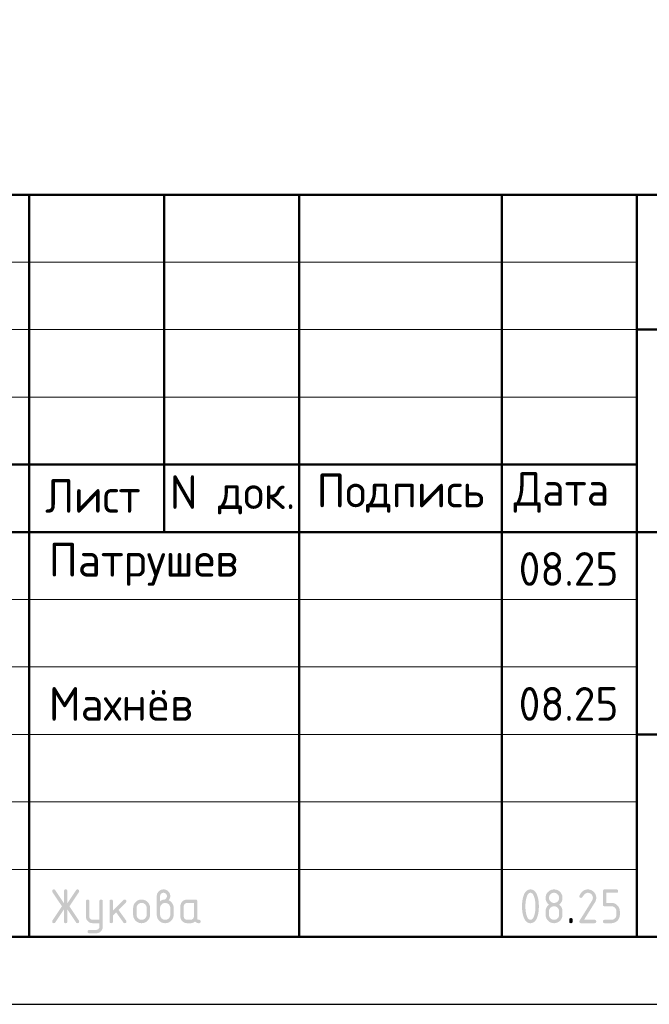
# Model space of a CAD drawing. Header units: millimetres. Extents: x 0 to 42000, y -59 to 29700.
# Tile 7 of 17: x 24931 to 29593, y 0 to 7297. Entities that reach past the tile are written whole.
import ezdxf

# ---------------------------------------------------------------- set-up
doc = ezdxf.new("R2010")
doc.units = ezdxf.units.MM
doc.layers.add('Standard', color=7, linetype='Continuous', lineweight=25)
doc.styles.add('ISOCPEUR', font='txt')

msp = doc.modelspace()

# ---------------------------------------------------------------- hatches: boundary and pattern name
at = {"layer": 'Standard', "linetype": 'Continuous', "lineweight": 25, "transparency": 33554687}
for points in [[(25258.5, 703.7), (25194, 606.8), (25193.1, 605.4), (25192, 604.4), (25190.9, 603.4), (25189.5, 602.7), (25188.2, 602), (25186.7, 601.6), (25185.1, 601.3), (25183.4, 601.3), (25181.8, 601.3), (25180.5, 601.5), (25179.1, 601.7), (25178, 602.1), (25176.8, 602.5), (25175.9, 603.1), (25174.9, 603.7), (25174.1, 604.5), (25173.4, 605.4), (25172.8, 606.4), (25172.2, 607.4), (25171.8, 608.6), (25171.4, 609.9), (25171.3, 611.3), (25171.1, 612.7), (25171.1, 614.3), (25171.1, 616), (25171.6, 617.6), (25172.1, 619.2), (25173.1, 620.8), (25243.4, 726.2), (25173.1, 831.6), (25172.1, 833.2), (25171.6, 834.9), (25171.1, 836.5), (25171.1, 838.2), (25171.1, 839.9), (25171.3, 841.3), (25171.5, 842.7), (25171.8, 843.9), (25172.2, 845.2), (25172.8, 846.2), (25173.4, 847.2), (25174.2, 848), (25175, 848.8), (25175.9, 849.4), (25176.9, 850.1), (25178.1, 850.5), (25179.3, 850.9), (25180.6, 851.1), (25182, 851.3), (25183.6, 851.3), (25185.2, 851.3), (25186.7, 850.9), (25188.2, 850.6), (25189.5, 849.9), (25190.8, 849.2), (25191.9, 848.1), (25193, 847), (25194, 845.6), (25258.5, 748.9), (25258.5, 838.8), (25258.5, 840.3), (25258.7, 841.7), (25258.9, 843.1), (25259.3, 844.3), (25259.7, 845.4), (25260.3, 846.4), (25260.9, 847.4), (25261.7, 848.2), (25262.5, 848.9), (25263.4, 849.5), (25264.4, 850.1), (25265.6, 850.5), (25266.8, 850.9), (25268.1, 851.1), (25269.5, 851.3), (25271.1, 851.3), (25272.6, 851.3), (25274, 851.1), (25275.4, 850.9), (25276.5, 850.5), (25277.7, 850.1), (25278.7, 849.5), (25279.7, 848.9), (25280.5, 848.2), (25281.2, 847.4), (25281.8, 846.4), (25282.4, 845.4), (25282.8, 844.3), (25283.2, 843.1), (25283.4, 841.7), (25283.6, 840.3), (25283.6, 838.8), (25283.6, 748.9), (25348.1, 845.6), (25349.1, 847), (25350.2, 848.1), (25351.4, 849.2), (25352.7, 849.9), (25354, 850.6), (25355.5, 850.9), (25357, 851.3), (25358.7, 851.3), (25360, 851.3), (25361.2, 851), (25362.4, 850.8), (25363.5, 850.3), (25364.6, 849.9), (25365.6, 849.2), (25366.6, 848.4), (25367.5, 847.5), (25368.4, 846.6), (25369, 845.5), (25369.7, 844.5), (25370.2, 843.4), (25370.6, 842.3), (25370.8, 841.1), (25371.1, 839.9), (25371.1, 838.6), (25371.1, 836.7), (25370.5, 835), (25370, 833.2), (25369, 831.6), (25298.7, 726.2), (25369, 620.8), (25370, 619.2), (25370.5, 617.5), (25371.1, 615.8), (25371.1, 614), (25371.1, 612.7), (25370.8, 611.5), (25370.6, 610.3), (25370.2, 609.2), (25369.7, 608.1), (25369.1, 607), (25368.4, 606), (25367.5, 605.1), (25366.7, 604.1), (25365.7, 603.4), (25364.7, 602.7), (25363.6, 602.2), (25362.6, 601.8), (25361.4, 601.5), (25360.2, 601.3), (25358.9, 601.3), (25357.1, 601.3), (25355.6, 601.6), (25354, 602), (25352.6, 602.7), (25351.3, 603.4), (25350.2, 604.4), (25349, 605.4), (25348.1, 606.8), (25283.6, 703.7), (25283.6, 613.8), (25283.6, 612.2), (25283.4, 610.8), (25283.2, 609.5), (25282.8, 608.3), (25282.4, 607.1), (25281.8, 606.2), (25281.2, 605.2), (25280.5, 604.4), (25279.7, 603.6), (25278.7, 603), (25277.7, 602.5), (25276.5, 602.1), (25275.4, 601.7), (25274, 601.5), (25272.6, 601.3), (25271.1, 601.3), (25269.5, 601.3), (25268.1, 601.5), (25266.8, 601.7), (25265.6, 602.1), (25264.4, 602.5), (25263.4, 603), (25262.5, 603.6), (25261.7, 604.4), (25260.9, 605.2), (25260.3, 606.2), (25259.7, 607.1), (25259.3, 608.3), (25258.9, 609.5), (25258.7, 610.8), (25258.5, 612.2), (25258.5, 613.8)], [(29137.2, 851.3), (29140.4, 851.3), (29143.5, 851), (29146.6, 850.7), (29149.7, 850.1), (29152.7, 849.6), (29155.5, 848.7), (29158.4, 847.9), (29161.2, 846.7), (29164, 845.6), (29166.6, 844.2), (29169.2, 842.7), (29171.8, 841), (29174.3, 839.3), (29176.7, 837.3), (29179.1, 835.3), (29181.4, 833), (29183.6, 830.7), (29185.7, 828.3), (29187.6, 825.9), (29189.4, 823.4), (29191.1, 820.9), (29192.5, 818.2), (29193.9, 815.6), (29195.1, 812.8), (29196.2, 810.1), (29197.1, 807.2), (29197.9, 804.3), (29198.5, 801.3), (29199.1, 798.3), (29199.4, 795.2), (29199.6, 792), (29199.6, 788.8), (29199.6, 784.4), (29198.9, 779.9), (29198.2, 775.4), (29196.8, 770.9), (29195.4, 766.4), (29193.2, 761.9), (29191.1, 757.4), (29188.3, 752.8), (29109.5, 626.3), (29187.2, 626.3), (29188.7, 626.3), (29190.1, 626.1), (29191.4, 625.9), (29192.6, 625.6), (29193.8, 625.2), (29194.8, 624.6), (29195.7, 624), (29196.5, 623.2), (29197.3, 622.4), (29197.9, 621.4), (29198.5, 620.5), (29198.9, 619.3), (29199.2, 618.1), (29199.4, 616.7), (29199.6, 615.4), (29199.6, 613.8), (29199.6, 612.2), (29199.4, 610.9), (29199.2, 609.5), (29198.9, 608.3), (29198.5, 607.2), (29197.9, 606.2), (29197.3, 605.2), (29196.5, 604.4), (29195.7, 603.6), (29194.8, 603), (29193.8, 602.5), (29192.6, 602.1), (29191.4, 601.7), (29190.1, 601.5), (29188.7, 601.3), (29187.2, 601.3), (29087.2, 601.3), (29085.6, 601.3), (29084.2, 601.5), (29082.9, 601.7), (29081.7, 602.1), (29080.5, 602.5), (29079.6, 603), (29078.6, 603.6), (29077.8, 604.4), (29077, 605.2), (29076.4, 606.2), (29075.9, 607.1), (29075.5, 608.3), (29075.1, 609.5), (29074.9, 610.9), (29074.7, 612.2), (29074.7, 613.8), (29074.7, 615.7), (29075.2, 617.5), (29075.7, 619.3), (29076.8, 621), (29168.4, 768.1), (29170, 770.6), (29171.1, 773.2), (29172.3, 775.7), (29173.1, 778.3), (29173.9, 780.9), (29174.3, 783.5), (29174.7, 786.1), (29174.7, 788.7), (29174.7, 792.6), (29174, 796.2), (29173.3, 799.8), (29171.9, 803.1), (29170.5, 806.4), (29168.5, 809.5), (29166.4, 812.5), (29163.7, 815.3), (29160.9, 818), (29157.9, 820.1), (29154.9, 822.1), (29151.6, 823.5), (29148.2, 824.9), (29144.6, 825.6), (29141, 826.2), (29137.2, 826.2), (29134.5, 826.2), (29131.9, 825.8), (29129.3, 825.3), (29126.8, 824.3), (29124.2, 823.3), (29121.7, 821.8), (29119.2, 820.3), (29116.8, 818.4), (29114.3, 816.4), (29111.9, 814), (29109.5, 811.5), (29107.2, 808.6), (29104.8, 805.6), (29102.5, 802.2), (29100.2, 798.7), (29098, 794.8), (29097.1, 793.3), (29096, 792.2), (29094.9, 791), (29093.6, 790.3), (29092.2, 789.5), (29090.6, 789.1), (29089, 788.8), (29087.2, 788.8), (29085.6, 788.8), (29084.2, 789), (29082.9, 789.1), (29081.7, 789.5), (29080.5, 789.9), (29079.6, 790.5), (29078.6, 791.1), (29077.8, 791.9), (29077, 792.7), (29076.4, 793.6), (29075.9, 794.6), (29075.5, 795.8), (29075.1, 797), (29074.9, 798.3), (29074.7, 799.7), (29074.7, 801.2), (29074.7, 802.7), (29075, 803.9), (29075.3, 805.2), (29075.8, 806.4), (29078.7, 812), (29081.9, 816.9), (29085, 821.8), (29088.4, 826), (29091.8, 830.2), (29095.4, 833.7), (29099, 837.2), (29102.8, 840.1), (29106.6, 842.9), (29110.7, 845), (29114.8, 847.1), (29119.1, 848.5), (29123.4, 849.9), (29127.9, 850.6), (29132.4, 851.3)], [(29249.6, 738.8), (29249.6, 838.8), (29249.6, 840.4), (29249.8, 841.7), (29250, 843.1), (29250.4, 844.3), (29250.8, 845.4), (29251.3, 846.4), (29251.9, 847.4), (29252.7, 848.2), (29253.5, 848.9), (29254.5, 849.5), (29255.4, 850.1), (29256.6, 850.5), (29257.8, 850.9), (29259.1, 851.1), (29260.5, 851.3), (29262.1, 851.3), (29349.3, 851.3), (29350.9, 851.3), (29352.2, 851.1), (29353.6, 850.9), (29354.8, 850.5), (29356, 850.1), (29356.9, 849.5), (29357.9, 848.9), (29358.7, 848.2), (29359.5, 847.4), (29360.1, 846.4), (29360.6, 845.4), (29361, 844.2), (29361.4, 843.1), (29361.6, 841.7), (29361.8, 840.3), (29361.8, 838.8), (29361.8, 837.2), (29361.6, 835.8), (29361.4, 834.5), (29361, 833.3), (29360.6, 832.1), (29360.1, 831.1), (29359.5, 830.2), (29358.7, 829.4), (29357.9, 828.6), (29356.9, 828), (29356, 827.4), (29354.8, 827), (29353.6, 826.6), (29352.2, 826.4), (29350.9, 826.2), (29349.3, 826.2), (29274.6, 826.2), (29274.6, 751.3), (29312, 751.3), (29315.3, 751.3), (29318.4, 751), (29321.5, 750.8), (29324.5, 750.2), (29327.5, 749.6), (29330.4, 748.8), (29333.2, 747.9), (29336, 746.7), (29338.8, 745.6), (29341.4, 744.2), (29344, 742.7), (29346.6, 741), (29349.1, 739.3), (29351.5, 737.3), (29353.9, 735.3), (29356.1, 733), (29358.4, 730.7), (29360.4, 728.2), (29362.4, 725.8), (29364.1, 723.3), (29365.8, 720.8), (29367.2, 718.1), (29368.7, 715.5), (29369.8, 712.7), (29370.9, 710), (29371.8, 707.1), (29372.7, 704.2), (29373.2, 701.2), (29373.8, 698.2), (29374.1, 695.1), (29374.4, 692), (29374.4, 688.8), (29374.4, 663.8), (29374.4, 660.6), (29374.1, 657.4), (29373.8, 654.3), (29373.2, 651.3), (29372.6, 648.3), (29371.8, 645.4), (29370.9, 642.5), (29369.8, 639.8), (29368.6, 637), (29367.2, 634.4), (29365.8, 631.7), (29364.1, 629.2), (29362.3, 626.7), (29360.3, 624.3), (29358.3, 621.9), (29356, 619.6), (29353.7, 617.3), (29351.3, 615.3), (29348.9, 613.3), (29346.4, 611.6), (29343.9, 609.9), (29341.2, 608.4), (29338.6, 607), (29335.9, 605.9), (29333.1, 604.7), (29330.2, 603.9), (29327.4, 603), (29324.4, 602.4), (29321.4, 601.9), (29318.3, 601.6), (29315.2, 601.3), (29312, 601.3), (29262.1, 601.3), (29260.5, 601.3), (29259.1, 601.5), (29257.8, 601.7), (29256.6, 602.1), (29255.4, 602.5), (29254.5, 603), (29253.5, 603.6), (29252.7, 604.4), (29251.9, 605.2), (29251.3, 606.2), (29250.8, 607.2), (29250.4, 608.3), (29250, 609.5), (29249.8, 610.9), (29249.6, 612.2), (29249.6, 613.8), (29249.6, 615.4), (29249.8, 616.7), (29250, 618.1), (29250.4, 619.3), (29250.8, 620.5), (29251.3, 621.4), (29251.9, 622.4), (29252.7, 623.2), (29253.5, 624), (29254.5, 624.6), (29255.4, 625.2), (29256.6, 625.6), (29257.8, 625.9), (29259.1, 626.1), (29260.5, 626.3), (29262.1, 626.3), (29311.9, 626.3), (29315.8, 626.3), (29319.5, 627), (29323.1, 627.7), (29326.4, 629.1), (29329.7, 630.4), (29332.7, 632.5), (29335.7, 634.5), (29338.5, 637.2), (29341.2, 639.9), (29343.2, 643), (29345.2, 646), (29346.6, 649.3), (29348, 652.6), (29348.6, 656.3), (29349.3, 659.9), (29349.3, 663.8), (29349.3, 688.8), (29349.3, 692.7), (29348.6, 696.3), (29347.9, 699.9), (29346.6, 703.2), (29345.2, 706.5), (29343.2, 709.5), (29341.1, 712.6), (29338.4, 715.3), (29335.6, 718), (29332.6, 720.1), (29329.6, 722.2), (29326.3, 723.5), (29323, 724.9), (29319.4, 725.6), (29315.8, 726.3), (29311.9, 726.3), (29262.1, 726.3), (29260.5, 726.3), (29259.1, 726.5), (29257.8, 726.7), (29256.6, 727.1), (29255.4, 727.5), (29254.5, 728), (29253.5, 728.6), (29252.7, 729.4), (29251.9, 730.2), (29251.3, 731.2), (29250.8, 732.1), (29250.4, 733.3), (29250, 734.5), (29249.8, 735.9), (29249.6, 737.2)], [(25520.8, 576), (25520.8, 601.3), (25471, 601.3), (25468.3, 601.3), (25465.8, 601.5), (25463.3, 601.7), (25460.9, 602.2), (25458.5, 602.7), (25456.2, 603.3), (25453.8, 604), (25451.6, 604.9), (25449.4, 605.8), (25447.3, 607), (25445.2, 608.1), (25443.2, 609.5), (25441.2, 610.8), (25439.3, 612.4), (25437.4, 614), (25435.6, 615.9), (25433.8, 617.7), (25432.2, 619.6), (25430.6, 621.5), (25429.2, 623.5), (25427.9, 625.6), (25426.8, 627.7), (25425.6, 629.8), (25424.7, 632), (25423.8, 634.2), (25423.1, 636.5), (25422.5, 638.8), (25422, 641.2), (25421.6, 643.6), (25421.3, 646.1), (25421.1, 648.6), (25421.1, 651.2), (25421.1, 763.7), (25421.1, 765.2), (25421.3, 766.6), (25421.5, 767.9), (25421.9, 769.1), (25422.3, 770.3), (25422.9, 771.3), (25423.5, 772.2), (25424.2, 773), (25425, 773.8), (25426, 774.4), (25427, 775), (25428.1, 775.4), (25429.3, 775.8), (25430.7, 775.9), (25432.1, 776.1), (25433.6, 776.1), (25435.2, 776.1), (25436.6, 775.9), (25437.9, 775.8), (25439.1, 775.4), (25440.3, 775), (25441.3, 774.4), (25442.2, 773.8), (25443, 773), (25443.8, 772.2), (25444.4, 771.3), (25445, 770.3), (25445.4, 769.1), (25445.8, 768), (25446, 766.6), (25446.2, 765.2), (25446.2, 763.7), (25446.2, 651.3), (25446.2, 648.8), (25446.6, 646.4), (25447.1, 644), (25448, 641.8), (25448.9, 639.6), (25450.3, 637.6), (25451.7, 635.6), (25453.5, 633.7), (25455.3, 631.9), (25457.4, 630.5), (25459.4, 629.1), (25461.6, 628.2), (25463.8, 627.3), (25466.1, 626.8), (25468.5, 626.3), (25471, 626.3), (25520.8, 626.3), (25520.8, 763.7), (25520.8, 765.2), (25521, 766.6), (25521.2, 768), (25521.6, 769.1), (25522, 770.3), (25522.6, 771.3), (25523.2, 772.2), (25524, 773), (25524.7, 773.8), (25525.7, 774.4), (25526.7, 775), (25527.9, 775.4), (25529, 775.8), (25530.4, 775.9), (25531.8, 776.1), (25533.4, 776.1), (25534.9, 776.1), (25536.3, 775.9), (25537.7, 775.8), (25538.8, 775.4), (25540, 775), (25541, 774.4), (25542, 773.8), (25542.7, 773), (25543.5, 772.2), (25544.1, 771.3), (25544.7, 770.3), (25545.1, 769.1), (25545.5, 768), (25545.7, 766.6), (25545.9, 765.2), (25545.9, 763.7), (25545.9, 576.3), (25545.9, 573.7), (25545.7, 571.2), (25545.4, 568.7), (25545, 566.3), (25544.5, 563.9), (25543.9, 561.6), (25543.2, 559.3), (25542.3, 557.1), (25541.4, 554.9), (25540.3, 552.8), (25539.2, 550.6), (25537.9, 548.6), (25536.5, 546.6), (25535, 544.7), (25533.4, 542.8), (25531.6, 540.9), (25529.8, 539.1), (25528, 537.5), (25526.1, 535.9), (25524.1, 534.6), (25522.1, 533.2), (25520, 532.1), (25517.9, 530.9), (25515.7, 530), (25513.5, 529.1), (25511.2, 528.4), (25509, 527.7), (25506.6, 527.3), (25504.2, 526.8), (25501.7, 526.6), (25499.2, 526.4), (25496.6, 526.4), (25446.2, 526.4), (25444.6, 526.4), (25443.2, 526.6), (25441.9, 526.8), (25440.7, 527.2), (25439.5, 527.6), (25438.5, 528.1), (25437.6, 528.7), (25436.8, 529.5), (25436, 530.3), (25435.4, 531.3), (25434.8, 532.3), (25434.4, 533.4), (25434, 534.6), (25433.9, 536), (25433.7, 537.3), (25433.7, 538.9), (25433.7, 540.1), (25433.9, 541.3), (25434.1, 542.5), (25434.6, 543.5), (25435.1, 544.6), (25435.8, 545.7), (25436.5, 546.7), (25437.4, 547.6), (25438.4, 548.6), (25439.4, 549.3), (25440.4, 550), (25441.5, 550.5), (25442.6, 551), (25443.8, 551.2), (25444.9, 551.4), (25446.2, 551.4), (25495.9, 551.4), (25498.6, 551.4), (25501, 551.9), (25503.4, 552.3), (25505.7, 553.2), (25507.9, 554), (25509.9, 555.4), (25511.9, 556.7), (25513.7, 558.4), (25515.5, 560.2), (25516.8, 562.1), (25518.1, 564.1), (25519, 566.3), (25519.9, 568.5), (25520.4, 570.9), (25520.8, 573.3)], [(25621, 694), (25699.6, 772.6), (25700.5, 773.4), (25701.5, 774.1), (25702.5, 774.8), (25703.6, 775.2), (25704.7, 775.7), (25705.9, 775.9), (25707.2, 776.1), (25708.5, 776.1), (25710, 776.1), (25711.4, 775.9), (25712.8, 775.8), (25714, 775.4), (25715.1, 775), (25716.1, 774.4), (25717.1, 773.8), (25717.9, 773), (25718.6, 772.2), (25719.2, 771.3), (25719.8, 770.3), (25720.2, 769.1), (25720.6, 767.9), (25720.8, 766.6), (25721, 765.2), (25721, 763.7), (25721, 762.4), (25720.8, 761.3), (25720.5, 760.1), (25720, 759), (25719.6, 757.9), (25718.8, 756.9), (25718.1, 755.9), (25717.2, 754.9), (25662.3, 700.1), (25718.5, 621), (25719.8, 619.3), (25720.4, 617.4), (25721, 615.6), (25721, 613.6), (25721, 612.1), (25720.8, 610.7), (25720.6, 609.4), (25720.2, 608.2), (25719.8, 607), (25719.2, 606.1), (25718.6, 605.1), (25717.9, 604.4), (25717.1, 603.6), (25716.1, 603), (25715.1, 602.4), (25714, 602.1), (25712.8, 601.7), (25711.4, 601.5), (25710, 601.3), (25708.5, 601.3), (25706.8, 601.3), (25705.3, 601.6), (25703.9, 601.9), (25702.6, 602.6), (25701.3, 603.3), (25700.1, 604.3), (25699, 605.3), (25698.1, 606.6), (25644.3, 682.1), (25621, 658.8), (25621, 613.8), (25621, 612.2), (25620.8, 610.9), (25620.6, 609.5), (25620.2, 608.3), (25619.8, 607.1), (25619.3, 606.2), (25618.7, 605.2), (25617.9, 604.4), (25617.1, 603.6), (25616.1, 603), (25615.1, 602.5), (25614, 602.1), (25612.8, 601.7), (25611.4, 601.5), (25610.1, 601.3), (25608.5, 601.3), (25606.9, 601.3), (25605.6, 601.5), (25604.2, 601.7), (25603, 602.1), (25601.8, 602.5), (25600.9, 603), (25599.9, 603.6), (25599.1, 604.4), (25598.3, 605.2), (25597.7, 606.2), (25597.1, 607.1), (25596.8, 608.3), (25596.4, 609.5), (25596.2, 610.8), (25596, 612.2), (25596, 613.8), (25596, 763.7), (25596, 765.2), (25596.2, 766.6), (25596.4, 767.9), (25596.8, 769.1), (25597.1, 770.3), (25597.7, 771.3), (25598.3, 772.2), (25599.1, 773), (25599.9, 773.8), (25600.9, 774.4), (25601.8, 775), (25603, 775.4), (25604.2, 775.8), (25605.6, 775.9), (25606.9, 776.1), (25608.5, 776.1), (25610.1, 776.1), (25611.4, 775.9), (25612.8, 775.8), (25614, 775.4), (25615.1, 775), (25616.1, 774.4), (25617.1, 773.8), (25617.9, 773), (25618.7, 772.2), (25619.3, 771.3), (25619.8, 770.3), (25620.2, 769.1), (25620.6, 767.9), (25620.8, 766.6), (25621, 765.2), (25621, 763.7)], [(28999.8, 626.3), (28999.8, 627.9), (29000, 629.3), (29000.2, 630.6), (29000.6, 631.8), (29001, 633), (29001.6, 634), (29002.2, 634.9), (29003, 635.7), (29003.7, 636.5), (29004.7, 637.1), (29005.7, 637.7), (29006.9, 638.1), (29008.1, 638.5), (29009.4, 638.7), (29010.8, 638.9), (29012.3, 638.9), (29013.9, 638.9), (29015.3, 638.7), (29016.7, 638.5), (29017.8, 638.1), (29019, 637.7), (29020, 637.1), (29021, 636.5), (29021.7, 635.7), (29022.5, 634.9), (29023.1, 634), (29023.7, 633), (29024.1, 631.8), (29024.5, 630.6), (29024.7, 629.3), (29024.9, 627.9), (29024.9, 626.3), (29024.9, 613.8), (29024.9, 612.2), (29024.7, 610.9), (29024.5, 609.5), (29024.1, 608.3), (29023.7, 607.2), (29023.1, 606.2), (29022.5, 605.2), (29021.7, 604.4), (29021, 603.6), (29020, 603), (29019, 602.5), (29017.8, 602.1), (29016.7, 601.7), (29015.3, 601.5), (29013.9, 601.3), (29012.3, 601.3), (29010.8, 601.3), (29009.4, 601.5), (29008.1, 601.7), (29006.9, 602.1), (29005.7, 602.5), (29004.7, 603), (29003.7, 603.6), (29003, 604.4), (29002.2, 605.2), (29001.6, 606.2), (29001, 607.2), (29000.6, 608.3), (29000.2, 609.5), (29000, 610.9), (28999.8, 612.2), (28999.8, 613.8)]]:
    msp.add_hatch(color=7, dxfattribs=at).paths.add_polyline_path(points, flags=16)
h = msp.add_hatch(color=7, dxfattribs=at)
h.paths.add_polyline_path([(25970.7, 763.7), (25974.7, 766.9), (25978.5, 769.2), (25982.3, 771.5), (25986, 773.1), (25989.6, 774.7), (25993.1, 775.5), (25996.6, 776.2), (25999.9, 776.2), (26001.8, 776.2), (26003.7, 776.8), (26005.6, 777.3), (26007.4, 778.4), (26009.2, 779.5), (26010.9, 781.1), (26012.6, 782.8), (26014.3, 784.9), (26015.9, 787), (26017.1, 789), (26018.3, 791), (26019.1, 793.1), (26019.9, 795.1), (26020.3, 797.1), (26020.7, 799.2), (26020.7, 801.2), (26020.7, 803.9), (26020.3, 806.3), (26019.8, 808.7), (26018.9, 811), (26018, 813.2), (26016.7, 815.2), (26015.3, 817.2), (26013.5, 819), (26011.7, 820.8), (26009.7, 822.2), (26007.7, 823.5), (26005.5, 824.4), (26003.3, 825.3), (26000.8, 825.8), (25998.4, 826.2), (25995.7, 826.2), (25993.1, 826.2), (25990.7, 825.8), (25988.3, 825.3), (25986.1, 824.4), (25983.9, 823.5), (25981.9, 822.1), (25979.9, 820.7), (25978, 818.9), (25976.2, 817.1), (25974.8, 815.1), (25973.5, 813.1), (25972.6, 810.9), (25971.6, 808.6), (25971.2, 806.2), (25970.7, 803.8), (25970.7, 801.2)])
h.paths.add_polyline_path([(26033, 771.2), (26037.3, 769.4), (26041.2, 767), (26045, 764.7), (26048.5, 761.8), (26051.9, 759), (26054.8, 755.6), (26057.8, 752.2), (26060.3, 748.3), (26062.9, 744.3), (26064.8, 740.2), (26066.7, 736.1), (26067.9, 731.8), (26069.2, 727.5), (26069.8, 723), (26070.5, 718.5), (26070.5, 713.8), (26070.5, 663.8), (26070.5, 660.5), (26070.2, 657.4), (26069.9, 654.2), (26069.3, 651.2), (26068.8, 648.2), (26067.9, 645.3), (26067, 642.4), (26065.9, 639.6), (26064.8, 636.9), (26063.3, 634.2), (26061.9, 631.6), (26060.2, 629.1), (26058.5, 626.5), (26056.5, 624.1), (26054.5, 621.7), (26052.2, 619.5), (26049.9, 617.2), (26047.5, 615.2), (26045.1, 613.2), (26042.6, 611.5), (26040.1, 609.8), (26037.5, 608.4), (26034.8, 607), (26032.1, 605.8), (26029.3, 604.7), (26026.4, 603.8), (26023.5, 603), (26020.5, 602.4), (26017.5, 601.9), (26014.4, 601.6), (26011.3, 601.3), (26008.1, 601.3), (26004.8, 601.3), (26001.7, 601.6), (25998.5, 601.9), (25995.5, 602.4), (25992.5, 603), (25989.6, 603.9), (25986.7, 604.7), (25984, 605.9), (25981.2, 607), (25978.6, 608.4), (25975.9, 609.9), (25973.4, 611.6), (25970.9, 613.3), (25968.5, 615.3), (25966.1, 617.3), (25963.8, 619.6), (25961.6, 621.9), (25959.6, 624.2), (25957.6, 626.7), (25955.9, 629.2), (25954.2, 631.7), (25952.8, 634.3), (25951.4, 637), (25950.2, 639.8), (25949.1, 642.5), (25948.2, 645.4), (25947.4, 648.3), (25946.8, 651.3), (25946.3, 654.3), (25946, 657.4), (25945.7, 660.5), (25945.7, 663.8), (25945.7, 801.3), (25945.7, 803.9), (25945.9, 806.4), (25946.1, 809), (25946.6, 811.4), (25947.1, 813.8), (25947.7, 816.1), (25948.4, 818.5), (25949.3, 820.7), (25950.2, 822.9), (25951.4, 825), (25952.5, 827.1), (25953.9, 829.1), (25955.2, 831.2), (25956.8, 833.1), (25958.4, 835), (25960.2, 836.8), (25962, 838.6), (25964, 840.2), (25965.9, 841.8), (25967.9, 843.1), (25969.9, 844.5), (25972, 845.6), (25974.1, 846.8), (25976.3, 847.7), (25978.5, 848.6), (25980.8, 849.2), (25983.2, 849.9), (25985.6, 850.4), (25988, 850.8), (25990.5, 851.1), (25993, 851.3), (25995.6, 851.3), (25998.2, 851.3), (26000.7, 851.1), (26003.2, 850.8), (26005.6, 850.4), (26008, 849.9), (26010.4, 849.2), (26012.7, 848.5), (26014.9, 847.6), (26017.1, 846.7), (26019.2, 845.6), (26021.3, 844.5), (26023.3, 843.1), (26025.3, 841.7), (26027.3, 840.1), (26029.2, 838.5), (26031, 836.7), (26032.8, 834.9), (26034.4, 833), (26035.9, 831), (26037.3, 829), (26038.6, 827), (26039.8, 824.9), (26040.9, 822.8), (26041.8, 820.6), (26042.7, 818.3), (26043.4, 816), (26044.1, 813.7), (26044.5, 811.3), (26045, 808.9), (26045.2, 806.4), (26045.4, 803.9), (26045.4, 801.3), (26045.4, 796.6), (26044.6, 792.3), (26043.9, 788.1), (26042.3, 784.3), (26040.8, 780.5), (26038.4, 777.2), (26036.1, 774)], flags=16)
h.paths.add_polyline_path([(26045.4, 663.8), (26045.4, 713.8), (26045.4, 717.7), (26044.7, 721.3), (26044.1, 724.9), (26042.7, 728.2), (26041.3, 731.5), (26039.3, 734.5), (26037.3, 737.6), (26034.6, 740.3), (26031.9, 743.1), (26028.8, 745.1), (26025.8, 747.2), (26022.5, 748.5), (26019.2, 749.9), (26015.6, 750.6), (26012, 751.3), (26008.1, 751.3), (26004.2, 751.3), (26000.6, 750.6), (25996.9, 749.9), (25993.6, 748.5), (25990.3, 747.2), (25987.3, 745.1), (25984.3, 743.1), (25981.6, 740.3), (25978.9, 737.6), (25976.8, 734.5), (25974.8, 731.5), (25973.4, 728.2), (25972.1, 724.9), (25971.4, 721.3), (25970.7, 717.7), (25970.7, 713.8), (25970.7, 663.8), (25970.7, 659.9), (25971.4, 656.3), (25972.1, 652.6), (25973.4, 649.3), (25974.8, 646), (25976.8, 643), (25978.9, 639.9), (25981.6, 637.2), (25984.3, 634.5), (25987.3, 632.5), (25990.3, 630.4), (25993.6, 629.1), (25996.9, 627.7), (26000.6, 627), (26004.2, 626.3), (26008.1, 626.3), (26012, 626.3), (26015.6, 627), (26019.2, 627.7), (26022.5, 629.1), (26025.8, 630.4), (26028.8, 632.5), (26031.9, 634.6), (26034.6, 637.3), (26037.3, 640.1), (26039.3, 643.1), (26041.3, 646.1), (26042.7, 649.4), (26044.1, 652.7), (26044.7, 656.3), (26045.4, 659.9)])
h = msp.add_hatch(color=7, dxfattribs=at)
h.paths.add_polyline_path([(28749.8, 726.3), (28749.8, 734), (28749.4, 741.6), (28749, 749.1), (28748.2, 756.4), (28747.4, 763.7), (28746.1, 770.8), (28744.9, 777.9), (28743.2, 784.8), (28742, 790), (28740.6, 794.5), (28739.1, 799), (28737.6, 802.9), (28736, 806.8), (28734.2, 810), (28732.5, 813.3), (28730.5, 815.9), (28728.6, 818.5), (28726.5, 820.4), (28724.4, 822.4), (28722.2, 823.7), (28719.9, 824.9), (28717.5, 825.6), (28715.1, 826.2), (28712.5, 826.2), (28709.9, 826.2), (28707.5, 825.6), (28705.1, 824.9), (28702.9, 823.6), (28700.6, 822.3), (28698.6, 820.4), (28696.5, 818.4), (28694.6, 815.8), (28692.7, 813.2), (28690.9, 810), (28689.2, 806.7), (28687.6, 802.8), (28686, 798.9), (28684.6, 794.4), (28683.2, 789.8), (28681.9, 784.6), (28680.2, 777.6), (28679, 770.4), (28677.7, 763.3), (28676.8, 756), (28676, 748.7), (28675.6, 741.3), (28675.2, 733.9), (28675.2, 726.3), (28675.2, 718.6), (28675.6, 711.1), (28676, 703.5), (28676.8, 696.2), (28677.6, 688.9), (28678.9, 681.8), (28680.1, 674.7), (28681.8, 667.8), (28683, 662.6), (28684.4, 658.1), (28685.8, 653.5), (28687.4, 649.7), (28689, 645.8), (28690.8, 642.5), (28692.5, 639.3), (28694.4, 636.7), (28696.4, 634.1), (28698.4, 632.2), (28700.5, 630.2), (28702.8, 628.9), (28705, 627.6), (28707.5, 627), (28709.9, 626.3), (28712.5, 626.3), (28715.1, 626.3), (28717.5, 627), (28719.9, 627.6), (28722.2, 628.9), (28724.4, 630.2), (28726.5, 632.2), (28728.6, 634.1), (28730.5, 636.7), (28732.5, 639.3), (28734.2, 642.5), (28736, 645.8), (28737.6, 649.7), (28739.1, 653.5), (28740.6, 658.1), (28742, 662.6), (28743.2, 667.8), (28744.9, 674.7), (28746.1, 681.8), (28747.4, 688.9), (28748.2, 696.2), (28749, 703.5), (28749.4, 711.1), (28749.8, 718.6)])
h.paths.add_polyline_path([(28774.9, 726.3), (28774.9, 720.7), (28774.7, 715.3), (28774.5, 709.9), (28774.2, 704.7), (28773.8, 699.5), (28773.3, 694.5), (28772.8, 689.4), (28772.1, 684.6), (28771.4, 679.8), (28770.6, 675.1), (28769.7, 670.5), (28768.7, 666.1), (28767.7, 661.6), (28766.5, 657.3), (28765.3, 653.1), (28763.9, 649), (28761.9, 643), (28759.6, 637.8), (28757.3, 632.6), (28754.7, 628.1), (28752.1, 623.7), (28749.1, 619.9), (28746.2, 616.2), (28743, 613.2), (28739.8, 610.2), (28736.3, 608), (28732.8, 605.8), (28729, 604.3), (28725.1, 602.8), (28721, 602), (28716.9, 601.3), (28712.5, 601.3), (28708.1, 601.3), (28704, 602), (28699.8, 602.8), (28696, 604.3), (28692.2, 605.7), (28688.7, 608), (28685.2, 610.2), (28682, 613.2), (28678.7, 616.1), (28675.8, 619.9), (28672.9, 623.6), (28670.3, 628), (28667.7, 632.5), (28665.4, 637.7), (28663.1, 642.9), (28661.1, 648.8), (28659.7, 652.9), (28658.5, 657.2), (28657.3, 661.4), (28656.3, 665.9), (28655.2, 670.3), (28654.4, 675), (28653.5, 679.6), (28652.9, 684.5), (28652.2, 689.3), (28651.6, 694.4), (28651.1, 699.4), (28650.8, 704.6), (28650.5, 709.8), (28650.3, 715.3), (28650.1, 720.7), (28650.1, 726.3), (28650.1, 731.9), (28650.3, 737.3), (28650.5, 742.7), (28650.8, 748), (28651.1, 753.2), (28651.6, 758.2), (28652.2, 763.3), (28652.9, 768.1), (28653.5, 772.9), (28654.4, 777.6), (28655.2, 782.2), (28656.3, 786.7), (28657.3, 791.1), (28658.5, 795.4), (28659.7, 799.7), (28661.1, 803.7), (28663.1, 809.7), (28665.4, 814.9), (28667.7, 820.1), (28670.3, 824.5), (28672.9, 829), (28675.8, 832.7), (28678.7, 836.4), (28682, 839.4), (28685.2, 842.4), (28688.7, 844.6), (28692.2, 846.8), (28696, 848.3), (28699.8, 849.8), (28704, 850.5), (28708.1, 851.3), (28712.5, 851.3), (28716.9, 851.3), (28721, 850.5), (28725.1, 849.8), (28729, 848.3), (28732.8, 846.8), (28736.3, 844.6), (28739.8, 842.3), (28743, 839.4), (28746.2, 836.4), (28749.1, 832.6), (28752.1, 828.9), (28754.7, 824.4), (28757.3, 820), (28759.6, 814.7), (28761.9, 809.5), (28763.9, 803.6), (28765.3, 799.5), (28766.5, 795.2), (28767.7, 791), (28768.7, 786.5), (28769.7, 782.1), (28770.6, 777.4), (28771.4, 772.8), (28772.1, 768), (28772.8, 763.1), (28773.3, 758.1), (28773.8, 753.1), (28774.2, 747.9), (28774.5, 742.7), (28774.7, 737.3), (28774.9, 731.9)], flags=16)
h = msp.add_hatch(color=7, dxfattribs=at)
h.paths.add_polyline_path([(28887.4, 626.3), (28891.3, 626.3), (28894.9, 627), (28898.5, 627.7), (28901.8, 629.1), (28905.1, 630.4), (28908.1, 632.5), (28911.1, 634.5), (28913.8, 637.2), (28916.6, 639.9), (28918.6, 643), (28920.6, 646), (28922, 649.3), (28923.3, 652.6), (28924, 656.3), (28924.7, 659.9), (28924.7, 663.8), (28924.7, 688.8), (28924.7, 692.7), (28924, 696.3), (28923.3, 699.9), (28922, 703.2), (28920.6, 706.5), (28918.5, 709.5), (28916.5, 712.6), (28913.8, 715.3), (28911, 718.1), (28908, 720.1), (28905, 722.2), (28901.7, 723.6), (28898.4, 724.9), (28894.8, 725.6), (28891.2, 726.3), (28887.4, 726.3), (28883.4, 726.3), (28879.8, 725.6), (28876.2, 724.9), (28872.9, 723.6), (28869.6, 722.2), (28866.6, 720.2), (28863.6, 718.1), (28860.9, 715.4), (28858.2, 712.7), (28856.1, 709.7), (28854.1, 706.6), (28852.7, 703.3), (28851.4, 700), (28850.7, 696.4), (28850, 692.7), (28850, 688.8), (28850, 663.8), (28850, 659.9), (28850.7, 656.3), (28851.4, 652.6), (28852.7, 649.3), (28854.1, 646), (28856.1, 643), (28858.2, 639.9), (28860.9, 637.2), (28863.6, 634.5), (28866.6, 632.5), (28869.6, 630.4), (28872.9, 629.1), (28876.2, 627.7), (28879.8, 627), (28883.4, 626.3)])
h.paths.add_polyline_path([(28887.4, 601.3), (28884.1, 601.3), (28881, 601.6), (28877.9, 601.9), (28874.9, 602.4), (28871.9, 603), (28869, 603.9), (28866.1, 604.7), (28863.4, 605.9), (28860.6, 607), (28858, 608.4), (28855.3, 609.9), (28852.8, 611.6), (28850.3, 613.3), (28847.9, 615.3), (28845.5, 617.3), (28843.2, 619.6), (28840.9, 621.9), (28838.9, 624.2), (28836.9, 626.7), (28835.2, 629.2), (28833.5, 631.7), (28832.1, 634.3), (28830.7, 637), (28829.5, 639.8), (28828.4, 642.5), (28827.5, 645.4), (28826.7, 648.3), (28826.1, 651.3), (28825.5, 654.3), (28825.3, 657.4), (28825, 660.5), (28825, 663.8), (28825, 688.8), (28825, 692.7), (28825.4, 696.4), (28825.8, 700.1), (28826.5, 703.6), (28827.3, 707.1), (28828.5, 710.4), (28829.7, 713.7), (28831.2, 716.8), (28832.8, 719.9), (28834.7, 722.9), (28836.7, 725.8), (28839.1, 728.6), (28841.4, 731.3), (28844.1, 733.9), (28846.9, 736.4), (28850, 738.8), (28846.9, 741.2), (28844.1, 743.7), (28841.4, 746.3), (28839.1, 749), (28836.7, 751.8), (28834.7, 754.7), (28832.8, 757.6), (28831.2, 760.8), (28829.7, 763.9), (28828.5, 767.2), (28827.3, 770.5), (28826.5, 774), (28825.8, 777.5), (28825.4, 781.2), (28825, 784.9), (28825, 788.8), (28825, 792), (28825.3, 795.1), (28825.5, 798.3), (28826.1, 801.3), (28826.7, 804.3), (28827.5, 807.2), (28828.4, 810.1), (28829.5, 812.8), (28830.7, 815.6), (28832.1, 818.2), (28833.5, 820.9), (28835.2, 823.4), (28836.9, 825.9), (28838.9, 828.3), (28840.9, 830.7), (28843.2, 833), (28845.5, 835.3), (28847.9, 837.3), (28850.3, 839.3), (28852.8, 841), (28855.3, 842.7), (28858, 844.1), (28860.6, 845.6), (28863.4, 846.7), (28866.1, 847.9), (28869, 848.7), (28871.9, 849.6), (28874.9, 850.1), (28877.9, 850.7), (28881, 851), (28884.1, 851.3), (28887.4, 851.3), (28890.6, 851.3), (28893.7, 851), (28896.8, 850.7), (28899.8, 850.1), (28902.8, 849.6), (28905.7, 848.7), (28908.6, 847.9), (28911.3, 846.7), (28914.1, 845.6), (28916.7, 844.1), (28919.4, 842.7), (28921.9, 841), (28924.4, 839.3), (28926.8, 837.3), (28929.2, 835.3), (28931.5, 833), (28933.8, 830.7), (28935.8, 828.3), (28937.8, 825.9), (28939.5, 823.4), (28941.2, 820.9), (28942.6, 818.2), (28944, 815.6), (28945.2, 812.8), (28946.3, 810.1), (28947.2, 807.2), (28948, 804.3), (28948.6, 801.3), (28949.2, 798.3), (28949.4, 795.1), (28949.7, 792), (28949.7, 788.8), (28949.7, 784.9), (28949.3, 781.2), (28949, 777.5), (28948.2, 774), (28947.4, 770.5), (28946.2, 767.2), (28945, 763.9), (28943.5, 760.8), (28941.9, 757.6), (28940, 754.7), (28938, 751.8), (28935.6, 749), (28933.3, 746.3), (28930.6, 743.7), (28927.8, 741.2), (28924.7, 738.8), (28929.2, 735.4), (28932.9, 731.6), (28936.5, 727.8), (28939.4, 723.6), (28942.2, 719.4), (28944.2, 714.8), (28946.2, 710.2), (28947.4, 705.3), (28947.7, 704), (28948, 702.4), (28948.2, 700.8), (28948.4, 698.9), (28948.6, 697), (28948.8, 694.7), (28949, 692.5), (28949.2, 689.9), (28949.3, 687.3), (28949.4, 684.4), (28949.5, 681.4), (28949.6, 678.2), (28949.7, 674.9), (28949.7, 671.3), (28949.7, 667.7), (28949.7, 663.8), (28949.7, 660.5), (28949.4, 657.4), (28949.2, 654.3), (28948.6, 651.3), (28948, 648.3), (28947.2, 645.4), (28946.3, 642.5), (28945.2, 639.8), (28944, 637), (28942.6, 634.3), (28941.2, 631.7), (28939.5, 629.2), (28937.8, 626.7), (28935.8, 624.2), (28933.8, 621.9), (28931.5, 619.6), (28929.2, 617.3), (28926.8, 615.3), (28924.4, 613.3), (28921.9, 611.6), (28919.4, 609.9), (28916.7, 608.4), (28914.1, 607), (28911.3, 605.9), (28908.6, 604.7), (28905.7, 603.9), (28902.8, 603), (28899.8, 602.4), (28896.8, 601.9), (28893.7, 601.6), (28890.6, 601.3)], flags=16)
h.paths.add_polyline_path([(28887.4, 751.2), (28891.3, 751.2), (28894.9, 751.9), (28898.5, 752.6), (28901.8, 754), (28905.1, 755.3), (28908.1, 757.4), (28911.1, 759.4), (28913.8, 762.1), (28916.6, 764.8), (28918.6, 767.9), (28920.6, 770.9), (28922, 774.2), (28923.3, 777.5), (28924, 781.2), (28924.7, 784.8), (28924.7, 788.7), (28924.7, 792.6), (28924, 796.2), (28923.3, 799.8), (28922, 803.1), (28920.6, 806.4), (28918.5, 809.5), (28916.5, 812.5), (28913.8, 815.2), (28911, 818), (28908, 820), (28905, 822.1), (28901.7, 823.5), (28898.4, 824.8), (28894.8, 825.5), (28891.2, 826.2), (28887.4, 826.2), (28883.4, 826.2), (28879.8, 825.5), (28876.2, 824.9), (28872.9, 823.5), (28869.6, 822.1), (28866.6, 820.1), (28863.6, 818), (28860.9, 815.3), (28858.2, 812.6), (28856.1, 809.6), (28854.1, 806.6), (28852.7, 803.2), (28851.4, 799.9), (28850.7, 796.3), (28850, 792.7), (28850, 788.7), (28850, 784.8), (28850.7, 781.2), (28851.4, 777.5), (28852.7, 774.2), (28854.1, 770.9), (28856.1, 767.9), (28858.2, 764.8), (28860.9, 762.1), (28863.6, 759.4), (28866.6, 757.4), (28869.6, 755.3), (28872.9, 754), (28876.2, 752.6), (28879.8, 751.9), (28883.4, 751.2)])
h = msp.add_hatch(color=7, dxfattribs=at)
h.paths.add_polyline_path([(25770.8, 663.7), (25770.8, 713.7), (25770.8, 716.9), (25771.1, 720.1), (25771.4, 723.2), (25772, 726.2), (25772.5, 729.2), (25773.4, 732.1), (25774.3, 734.9), (25775.4, 737.7), (25776.5, 740.5), (25778, 743.1), (25779.4, 745.8), (25781.1, 748.3), (25782.8, 750.8), (25784.8, 753.2), (25786.8, 755.6), (25789.1, 757.9), (25791.4, 760.2), (25793.8, 762.2), (25796.2, 764.2), (25798.7, 765.9), (25801.2, 767.6), (25803.8, 769), (25806.5, 770.4), (25809.2, 771.6), (25812, 772.7), (25814.9, 773.6), (25817.7, 774.4), (25820.7, 775), (25823.7, 775.6), (25826.9, 775.9), (25830, 776.1), (25833.2, 776.1), (25836.5, 776.1), (25839.6, 775.9), (25842.8, 775.6), (25845.8, 775), (25848.9, 774.5), (25851.8, 773.6), (25854.7, 772.8), (25857.4, 771.6), (25860.2, 770.5), (25862.8, 769.1), (25865.5, 767.7), (25868, 766), (25870.5, 764.3), (25872.9, 762.3), (25875.3, 760.3), (25877.5, 758.1), (25879.8, 755.8), (25881.8, 753.4), (25883.7, 751), (25885.4, 748.5), (25887.1, 746), (25888.5, 743.4), (25890, 740.7), (25891.1, 737.9), (25892.2, 735.2), (25893.1, 732.3), (25893.9, 729.4), (25894.5, 726.3), (25895, 723.3), (25895.3, 720.1), (25895.6, 717), (25895.6, 713.7), (25895.6, 663.7), (25895.6, 660.5), (25895.3, 657.4), (25895, 654.2), (25894.5, 651.2), (25893.9, 648.2), (25893, 645.4), (25892.2, 642.5), (25891, 639.7), (25889.9, 637), (25888.5, 634.3), (25887, 631.7), (25885.3, 629.2), (25883.6, 626.6), (25881.6, 624.2), (25879.6, 621.8), (25877.4, 619.5), (25875.1, 617.3), (25872.7, 615.3), (25870.3, 613.3), (25867.8, 611.6), (25865.2, 609.9), (25862.6, 608.4), (25860, 607), (25857.2, 605.9), (25854.4, 604.7), (25851.6, 603.9), (25848.7, 603), (25845.7, 602.4), (25842.7, 601.9), (25839.6, 601.6), (25836.5, 601.3), (25833.2, 601.3), (25830, 601.3), (25826.9, 601.6), (25823.7, 601.9), (25820.7, 602.4), (25817.7, 603), (25814.9, 603.9), (25812, 604.7), (25809.2, 605.9), (25806.5, 607), (25803.8, 608.4), (25801.2, 609.9), (25798.7, 611.6), (25796.2, 613.3), (25793.8, 615.3), (25791.4, 617.3), (25789.1, 619.5), (25786.8, 621.8), (25784.8, 624.2), (25782.8, 626.6), (25781.1, 629.2), (25779.4, 631.7), (25778, 634.3), (25776.5, 637), (25775.4, 639.7), (25774.3, 642.5), (25773.4, 645.4), (25772.5, 648.2), (25772, 651.2), (25771.4, 654.2), (25771.1, 657.4), (25770.8, 660.5)], flags=16)
h.paths.add_polyline_path([(25870.6, 663.8), (25870.6, 713.8), (25870.6, 717.7), (25869.9, 721.3), (25869.2, 724.9), (25867.8, 728.2), (25866.4, 731.5), (25864.4, 734.5), (25862.3, 737.6), (25859.6, 740.3), (25856.9, 743.1), (25853.9, 745.1), (25850.8, 747.2), (25847.5, 748.5), (25844.2, 749.9), (25840.7, 750.6), (25837.1, 751.3), (25833.2, 751.3), (25829.3, 751.3), (25825.8, 750.6), (25822.2, 749.9), (25818.9, 748.5), (25815.6, 747.2), (25812.6, 745.1), (25809.6, 743.1), (25806.8, 740.3), (25804.1, 737.6), (25802, 734.5), (25800, 731.5), (25798.6, 728.2), (25797.2, 724.9), (25796.6, 721.3), (25795.9, 717.7), (25795.9, 713.8), (25795.9, 663.8), (25795.9, 659.9), (25796.6, 656.3), (25797.2, 652.6), (25798.6, 649.3), (25799.9, 646), (25802, 643), (25804, 639.9), (25806.7, 637.2), (25809.4, 634.5), (25812.4, 632.5), (25815.5, 630.4), (25818.8, 629.1), (25822.1, 627.7), (25825.7, 627), (25829.3, 626.3), (25833.2, 626.3), (25837.1, 626.3), (25840.7, 627), (25844.2, 627.7), (25847.5, 629.1), (25850.8, 630.4), (25853.9, 632.5), (25856.9, 634.6), (25859.6, 637.3), (25862.3, 640.1), (25864.4, 643.1), (25866.4, 646.1), (25867.8, 649.4), (25869.2, 652.7), (25869.9, 656.3), (25870.6, 659.9)])
h = msp.add_hatch(color=7, dxfattribs=at)
h.paths.add_polyline_path([(26220.3, 751.1), (26170.5, 751.1), (26167.9, 751.1), (26165.5, 750.6), (26163.1, 750.2), (26160.9, 749.3), (26158.7, 748.4), (26156.7, 747), (26154.7, 745.6), (26152.9, 743.8), (26151, 742), (26149.7, 740), (26148.3, 738), (26147.4, 735.8), (26146.5, 733.6), (26146.1, 731.1), (26145.6, 728.7), (26145.6, 726.1), (26145.6, 651.3), (26145.6, 648.7), (26146.1, 646.4), (26146.5, 644), (26147.4, 641.8), (26148.4, 639.6), (26149.7, 637.6), (26151.1, 635.5), (26153, 633.7), (26154.8, 631.9), (26156.8, 630.5), (26158.8, 629.1), (26161, 628.2), (26163.2, 627.3), (26165.6, 626.8), (26167.9, 626.3), (26170.5, 626.3), (26195.4, 626.3), (26198, 626.3), (26200.4, 626.8), (26202.8, 627.2), (26205, 628.2), (26207.2, 629.1), (26209.2, 630.4), (26211.2, 631.8), (26213, 633.6), (26214.8, 635.4), (26216.2, 637.4), (26217.6, 639.5), (26218.5, 641.7), (26219.4, 643.9), (26219.8, 646.3), (26220.3, 648.7), (26220.3, 651.3)])
h.paths.add_polyline_path([(26270.3, 613.8), (26270.3, 612.2), (26270.1, 610.8), (26269.9, 609.5), (26269.5, 608.3), (26269.1, 607.1), (26268.6, 606.2), (26268, 605.2), (26267.2, 604.4), (26266.4, 603.6), (26265.4, 603), (26264.5, 602.5), (26263.3, 602.1), (26262.1, 601.7), (26260.7, 601.5), (26259.4, 601.3), (26257.8, 601.3), (26253.5, 601.3), (26249.5, 602.1), (26245.5, 602.9), (26242, 604.6), (26238.4, 606.2), (26235.2, 608.7), (26232, 611.2), (26229.2, 614.5), (26225.8, 611.2), (26222, 608.7), (26218.1, 606.2), (26213.9, 604.6), (26209.7, 602.9), (26205, 602.1), (26200.4, 601.3), (26195.4, 601.3), (26170.5, 601.3), (26167.8, 601.3), (26165.3, 601.5), (26162.8, 601.7), (26160.4, 602.2), (26158, 602.6), (26155.6, 603.3), (26153.3, 604), (26151.1, 604.9), (26148.9, 605.8), (26146.8, 606.9), (26144.7, 608.1), (26142.7, 609.4), (26140.6, 610.8), (26138.7, 612.4), (26136.8, 614), (26135, 615.8), (26133.2, 617.6), (26131.6, 619.5), (26130, 621.4), (26128.7, 623.4), (26127.3, 625.4), (26126.2, 627.5), (26125.1, 629.7), (26124.2, 631.9), (26123.3, 634.1), (26122.6, 636.4), (26121.9, 638.7), (26121.5, 641.1), (26121, 643.6), (26120.8, 646.1), (26120.6, 648.6), (26120.6, 651.2), (26120.6, 726.2), (26120.6, 728.8), (26120.8, 731.3), (26121, 733.9), (26121.5, 736.3), (26121.9, 738.7), (26122.6, 741), (26123.3, 743.3), (26124.2, 745.6), (26125.1, 747.8), (26126.2, 749.9), (26127.3, 752), (26128.7, 754), (26130, 756), (26131.6, 757.9), (26133.2, 759.9), (26135, 761.7), (26136.8, 763.5), (26138.7, 765.1), (26140.6, 766.7), (26142.7, 768), (26144.7, 769.4), (26146.8, 770.5), (26148.9, 771.6), (26151.1, 772.5), (26153.3, 773.4), (26155.6, 774.1), (26158, 774.8), (26160.4, 775.2), (26162.8, 775.7), (26165.3, 775.9), (26167.8, 776.1), (26170.5, 776.1), (26232.8, 776.1), (26234.4, 776.1), (26235.8, 775.9), (26237.1, 775.8), (26238.3, 775.4), (26239.5, 775), (26240.4, 774.4), (26241.4, 773.8), (26242.2, 773), (26243, 772.2), (26243.6, 771.3), (26244.1, 770.3), (26244.5, 769.1), (26244.9, 767.9), (26245.1, 766.6), (26245.3, 765.2), (26245.3, 763.7), (26245.3, 638.8), (26245.3, 637.2), (26245.5, 635.8), (26245.7, 634.5), (26246.1, 633.3), (26246.5, 632.1), (26247.1, 631.1), (26247.7, 630.2), (26248.4, 629.4), (26249.2, 628.6), (26250.2, 628), (26251.2, 627.4), (26252.3, 627), (26253.5, 626.7), (26254.9, 626.5), (26256.2, 626.3), (26257.8, 626.3), (26259.4, 626.3), (26260.7, 626.1), (26262.1, 625.9), (26263.3, 625.5), (26264.5, 625.1), (26265.4, 624.5), (26266.4, 623.9), (26267.2, 623.1), (26268, 622.4), (26268.6, 621.4), (26269.1, 620.4), (26269.5, 619.2), (26269.9, 618.1), (26270.1, 616.7), (26270.3, 615.3)], flags=16)

# ---------------------------------------------------------------- linework, layer by layer
at = {"layer": 'Standard', "color": 7, "linetype": 'Continuous', "lineweight": 50, "transparency": 33554687}
for p, q in [((23000, 6000), (41500, 6000)), ((25000, 500), (25000, 6000)), ((26000, 3500), (26000, 6000)), ((27000, 500), (27000, 6000)), ((28500, 500), (28500, 6000)), ((29500, 500), (29500, 6000)), ((29500, 5000), (41500, 5000)), ((23000, 4000), (29500, 4000)), ((23000, 4000), (29500, 4000)), ((23000, 3500), (29500, 3500)), ((23000, 3500), (29500, 3500)), ((29500, 3500), (41500, 3500)), ((29500, 2000), (41500, 2000))]:
    msp.add_line(p, q, dxfattribs=at)
at = {"layer": 'Standard', "color": 7, "linetype": 'Continuous', "lineweight": 13, "transparency": 33554687}
for p, q in [((23000, 5500), (29500, 5500)), ((23000, 5000), (29500, 5000)), ((23000, 4500), (29500, 4500)), ((23000, 3000), (29500, 3000)), ((23000, 2500), (29500, 2500)), ((23000, 2500), (29500, 2500)), ((23000, 2000), (29500, 2000)), ((23000, 2000), (29500, 2000)), ((23000, 1500), (29500, 1500)), ((23000, 1000), (29500, 1000))]:
    msp.add_line(p, q, dxfattribs=at)
at = {"layer": 'Standard', "color": 7, "linetype": 'Continuous', "lineweight": 25, "transparency": 33554687}
msp.add_line((23000, 500), (41500, 500), dxfattribs=at)
msp.add_line((23000, 500), (41500, 500), dxfattribs=at)
msp.add_line((23000, 500), (41500, 500), dxfattribs=at)
msp.add_lwpolyline([(0, 0), (42000, 0), (42000, 29700), (0, 29700), (0, 0)], close=True, dxfattribs=at)
at = {"layer": 'Standard', "color": 7, "linetype": 'Continuous', "lineweight": 50, "transparency": 33554687}
msp.add_lwpolyline([(2000, 29200), (41500, 29200), (41500, 500), (2000, 500), (2000, 29200)], close=True, dxfattribs=at)
at = {"layer": 'Standard', "color": 7, "linetype": 'Continuous', "lineweight": 25, "transparency": 33554687}
msp.add_lwpolyline([(41500, 6000), (23000, 6000), (23000, 500), (41500, 500), (41500, 6000)], dxfattribs=at)

# ---------------------------------------------------------------- texts
at = {"layer": 'Standard', "color": 7, "linetype": 'Continuous', "lineweight": 25, "transparency": 33554687, "char_height": 250, "attachment_point": 7, "style": 'ISOCPEUR'}
for s, insert, width in [('\\W0.94;Лист', (25119.1, 3642.8), 866.926), ('\\W0.95;N док.', (26042.5, 3630.6), 1068.125), ('\\W0.96;Подпись', (27129.4, 3642.8), 1344.28), ('\\W0.94;Дата', (28587.7, 3642.8), 967.736), ('\\W0.97;Патрушев', (25146.1, 3101.3), 1670.186), ('\\W0.94;08.25', (28625.1, 3101.3), 891.679), ('\\W0.96;Махнёв', (25146.1, 2101.3), 1243.904), ('\\W0.94;08.25', (28625.1, 2101.3), 891.679)]:
    msp.add_mtext(s, dxfattribs=dict(at, insert=insert, width=width))

doc.saveas('drawing.dxf')
